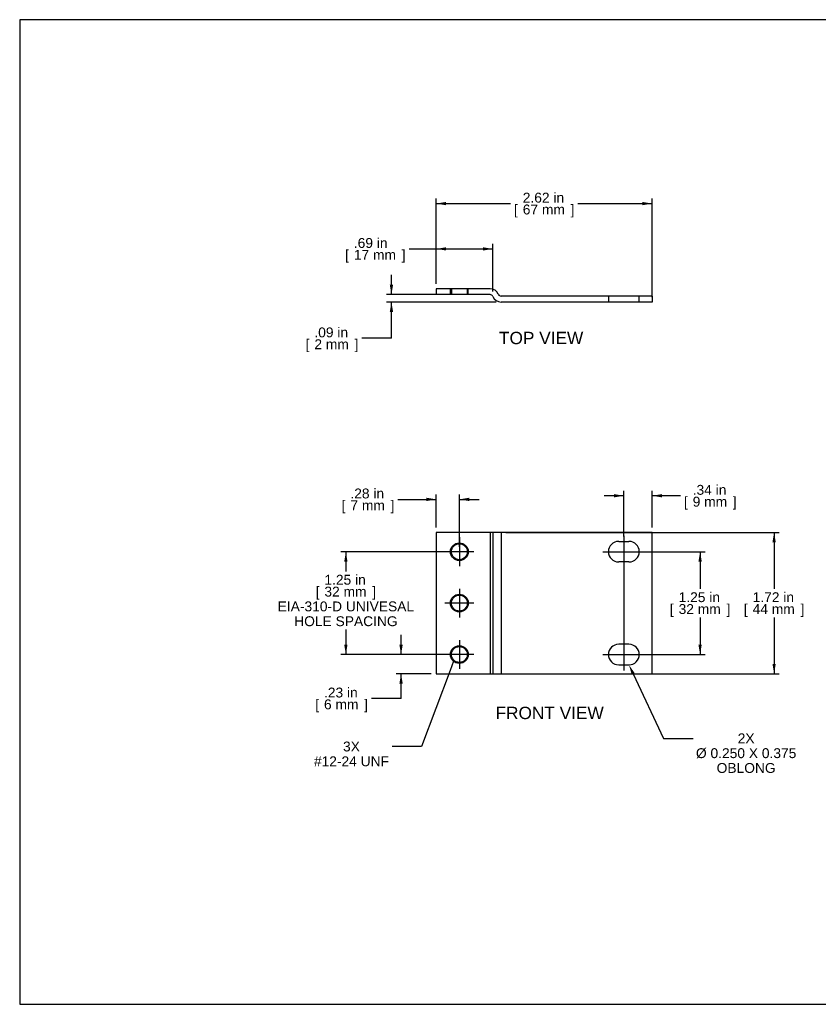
# Model space of a CAD drawing. Header units: inches. Extents: x 0 to 16.1, y 0 to 12.
# Tile 1 of 12: x 0 to 9.7, y 0 to 12. Entities that reach past the tile are written whole.
import ezdxf
from ezdxf import colors
from ezdxf.entities.mleader import LeaderData, LeaderLine
from ezdxf.enums import TextEntityAlignment as Align
from ezdxf.lldxf.tags import DXFTag
from ezdxf.math import Vec2, Vec3

# ---------------------------------------------------------------- set-up
doc = ezdxf.new("R2010")
doc.units = ezdxf.units.IN
doc.header["$MEASUREMENT"] = 0
doc.layers.add('COM54169-1', color=7, linetype='Continuous')
doc.layers.add('Default', color=7, linetype='Continuous')
doc.styles.add('SEACAD_Arial', font='arial.ttf')
tags = doc.linetypes.add('CENTER2', pattern=[1.125, 0.75, -0.125, 0.125, -0.125]).pattern_tags.tags
tags[10:11] = [DXFTag(74, 4), DXFTag(75, 0), DXFTag(340, '0'), DXFTag(46, 0.0), DXFTag(50, 0.0), DXFTag(44, 0.0), DXFTag(45, 0.0)]
tags[8:9] = [DXFTag(74, 4), DXFTag(75, 0), DXFTag(340, '0'), DXFTag(46, 0.0), DXFTag(50, 0.0), DXFTag(44, 0.0), DXFTag(45, 0.0)]
tags[6:7] = [DXFTag(74, 4), DXFTag(75, 0), DXFTag(340, '0'), DXFTag(46, 0.0), DXFTag(50, 0.0), DXFTag(44, 0.0), DXFTag(45, 0.0)]
tags[4:5] = [DXFTag(74, 4), DXFTag(75, 0), DXFTag(340, '0'), DXFTag(46, 0.0), DXFTag(50, 0.0), DXFTag(44, 0.0), DXFTag(45, 0.0)]
tags = doc.linetypes.add('HIDDEN2', pattern=[0.1875, 0.125, -0.0625]).pattern_tags.tags
tags[6:7] = [DXFTag(74, 4), DXFTag(75, 0), DXFTag(340, '0'), DXFTag(46, 0.0), DXFTag(50, 0.0), DXFTag(44, 0.0), DXFTag(45, 0.0)]
tags[4:5] = [DXFTag(74, 4), DXFTag(75, 0), DXFTag(340, '0'), DXFTag(46, 0.0), DXFTag(50, 0.0), DXFTag(44, 0.0), DXFTag(45, 0.0)]
doc.dimstyles.new('WEB', dxfattribs={"dimtxt": 0.12, "dimasz": 0.12, "dimexe": 0.06, "dimexo": 0.06, "dimgap": 0.03, "dimtad": 0, "dimtih": 1, "dimtoh": 1, "dimzin": 4, "dimdsep": 46, "dimtxsty": 'SEACAD_Arial', "dimblk1": '_SE_FILLED', "dimblk2": '_SE_FILLED', "dimsah": 1, "dimcen": 0.06, "dimadec": 0, "dimazin": 0, "dimtfac": 0.8, "dimtdec": 0, "dimtofl": 0, "dimtmove": 0, "dimatfit": 3, "dimfxl": 1, "dimtolj": 1, "dimtzin": 4, "dimarcsym": 0})

# ---------------------------------------------------------------- blocks, each defined once
blk = doc.blocks.new('SEANNOT_GROUP1')
at = {"layer": 'Default', "color": 7, "linetype": 'CENTER2'}
blk.add_line((7.346, 5.696), (7.346, 4.058), dxfattribs=at)
blk = doc.blocks.new('SEANNOT_GROUP2')
at = {"layer": 'Default', "color": 7, "linetype": 'CENTER2'}
blk.add_line((7.089, 4.252), (7.602, 4.252), dxfattribs=at)
blk = doc.blocks.new('SEANNOT_GROUP3')
at = {"layer": 'Default', "color": 7, "linetype": 'CENTER2'}
blk.add_line((7.089, 5.502), (7.602, 5.502), dxfattribs=at)
blk = doc.blocks.new('SEANNOT_GROUP4')
at = {"layer": 'Default', "color": 7, "linetype": 'CENTER2'}
for p, q in [((5.346, 5.677), (5.346, 5.327)), ((5.521, 5.502), (5.171, 5.502))]:
    blk.add_line(p, q, dxfattribs=at)
blk = doc.blocks.new('SEANNOT_GROUP5')
at = {"layer": 'Default', "color": 7, "linetype": 'CENTER2'}
for p, q in [((5.346, 5.052), (5.346, 4.702)), ((5.521, 4.877), (5.171, 4.877))]:
    blk.add_line(p, q, dxfattribs=at)
blk = doc.blocks.new('SEANNOT_GROUP6')
at = {"layer": 'Default', "color": 7, "linetype": 'CENTER2'}
for p, q in [((5.346, 4.427), (5.346, 4.077)), ((5.521, 4.252), (5.171, 4.252))]:
    blk.add_line(p, q, dxfattribs=at)
blk = doc.blocks.new('_SE_FILLED')
at = {"color": 0}
blk.add_line((0, 0), (-1, 0), dxfattribs=at)
blk.add_solid([(0, 0), (-1, -0.1665), (-1, 0.1665), (0, 0)], dxfattribs=at)
blk = doc.blocks.new('SE2')
at = {"layer": 'COM54169-1', "color": 7, "linetype": 'Continuous'}
for p, q in [((5.719, 5.736), (5.065, 5.736)), ((5.065, 5.736), (5.065, 4.018)), ((5.719, 5.736), (5.719, 4.018)), ((5.753, 5.736), (5.719, 5.736)), ((5.853, 5.736), (5.753, 5.736)), ((5.753, 5.736), (5.753, 4.018)), ((7.69, 5.736), (5.853, 5.736)), ((5.853, 5.736), (5.853, 4.018)), ((7.283, 5.627), (7.408, 5.627)), ((7.69, 4.018), (7.69, 5.736)), ((7.408, 5.377), (7.283, 5.377)), ((7.408, 4.377), (7.283, 4.377)), ((7.283, 4.127), (7.408, 4.127)), ((5.065, 4.018), (5.719, 4.018)), ((5.719, 4.018), (5.753, 4.018)), ((5.753, 4.018), (5.853, 4.018)), ((5.853, 4.018), (7.69, 4.018))]:
    blk.add_line(p, q, dxfattribs=at)
at = {"layer": 'COM54169-1', "color": 7, "linetype": 'HIDDEN2'}
for centre in [(5.346, 5.502), (5.346, 4.877), (5.346, 4.252)]:
    blk.add_circle(centre, 0.108, dxfattribs=at)
at = {"layer": 'COM54169-1', "color": 7, "linetype": 'Continuous'}
for centre in [(5.346, 5.502), (5.346, 4.877), (5.346, 4.252)]:
    blk.add_circle(centre, 0.0968, dxfattribs=at)
for centre, start, end in [((7.283, 5.502), 90, 270), ((7.408, 5.502), 270, 90), ((7.283, 4.252), 90, 270), ((7.408, 4.252), 270, 90)]:
    blk.add_arc(centre, 0.125, start, end, dxfattribs=at)
blk = doc.blocks.new('SE3')
at = {"layer": 'COM54169-1', "color": 7, "linetype": 'Continuous'}
for p, q in [((5.719, 8.699), (5.065, 8.699)), ((5.065, 8.699), (5.065, 8.627)), ((5.719, 8.627), (5.065, 8.627)), ((7.69, 8.609), (5.853, 8.609)), ((7.69, 8.537), (5.853, 8.537)), ((7.69, 8.609), (7.69, 8.537))]:
    blk.add_line(p, q, dxfattribs=at)
at = {"layer": 'COM54169-1', "color": 7, "linetype": 'HIDDEN2'}
for p, q in [((5.238, 8.627), (5.238, 8.699)), ((5.249, 8.699), (5.249, 8.627)), ((5.443, 8.627), (5.443, 8.699)), ((5.454, 8.627), (5.454, 8.699)), ((7.158, 8.609), (7.158, 8.537)), ((7.533, 8.537), (7.533, 8.609))]:
    blk.add_line(p, q, dxfattribs=at)
at = {"layer": 'COM54169-1', "color": 7, "linetype": 'Continuous'}
for centre, radius, start, end in [((5.719, 8.591), 0.108, 22.0243, 90), ((5.719, 8.591), 0.036, 22.0243, 90), ((5.853, 8.645), 0.036, 202.0243, 270), ((5.853, 8.645), 0.108, 202.0243, 270)]:
    blk.add_arc(centre, radius, start, end, dxfattribs=at)
blk = doc.blocks.new('DMBLK21')
at = {"layer": 'Default', "linetype": 'Continuous', "transparency": 16777216}
for points in [[(4.945, 6.158), (4.945, 6.118), (5.065, 6.138)], [(5.466, 6.158), (5.346, 6.138), (5.466, 6.118)]]:
    blk.add_hatch(color=7, dxfattribs=at).paths.add_polyline_path(points)
at = {"layer": 'Default', "color": 7, "linetype": 'Continuous', "transparency": 16777216}
for p, q in [((4.598, 6.138), (5.065, 6.138)), ((5.065, 5.796), (5.065, 6.198)), ((5.346, 5.562), (5.346, 6.198)), ((5.346, 6.138), (5.586, 6.138))]:
    blk.add_line(p, q, dxfattribs=at)
at = {"layer": 'Default', "color": 7, "linetype": 'Continuous', "transparency": 16777216, "style": 'SEACAD_Arial'}
for s, p in [('.28 in', (4.021, 6.27)), ('[', (3.914, 6.126)), ('7 mm', (4.021, 6.126)), (']', (4.509, 6.126))]:
    blk.add_text(s, height=0.12, dxfattribs=at).set_placement(p, align=Align.TOP_LEFT)
blk = doc.blocks.new('DMBLK22')
at = {"layer": 'Default', "linetype": 'Continuous', "transparency": 16777216}
for points in [[(3.946, 5.382), (3.986, 5.382), (3.966, 5.502)], [(3.946, 4.372), (3.966, 4.252), (3.986, 4.372)]]:
    blk.add_hatch(color=7, dxfattribs=at).paths.add_polyline_path(points)
at = {"layer": 'Default', "color": 7, "linetype": 'Continuous', "transparency": 16777216}
for p, q in [((5.286, 5.502), (3.906, 5.502)), ((3.966, 5.502), (3.966, 5.263)), ((3.966, 4.555), (3.966, 4.252)), ((5.286, 4.252), (3.906, 4.252))]:
    blk.add_line(p, q, dxfattribs=at)
at = {"layer": 'Default', "color": 7, "linetype": 'Continuous', "transparency": 16777216, "style": 'SEACAD_Arial'}
for s, p in [('1.25 in', (3.705, 5.221)), ('[', (3.599, 5.077)), ('32 mm', (3.705, 5.077)), (']', (4.287, 5.077)), ('EIA-310-D UNIVESAL', (3.137, 4.897)), ('HOLE SPACING', (3.338, 4.717))]:
    blk.add_text(s, height=0.12, dxfattribs=at).set_placement(p, align=Align.TOP_LEFT)
blk = doc.blocks.new('DMBLK23')
at = {"layer": 'Default', "linetype": 'Continuous', "transparency": 16777216}
for points in [[(7.226, 6.202), (7.226, 6.162), (7.346, 6.182)], [(7.81, 6.202), (7.69, 6.182), (7.81, 6.162)]]:
    blk.add_hatch(color=7, dxfattribs=at).paths.add_polyline_path(points)
at = {"layer": 'Default', "color": 7, "linetype": 'Continuous', "transparency": 16777216}
for p, q in [((7.346, 5.687), (7.346, 6.242)), ((7.69, 5.796), (7.69, 6.242)), ((7.346, 6.182), (7.106, 6.182)), ((8.034, 6.182), (7.69, 6.182))]:
    blk.add_line(p, q, dxfattribs=at)
at = {"layer": 'Default', "color": 7, "linetype": 'Continuous', "transparency": 16777216, "style": 'SEACAD_Arial'}
for s, p in [('.34 in', (8.183, 6.314)), ('[', (8.076, 6.17)), ('9 mm', (8.183, 6.17)), (']', (8.671, 6.17))]:
    blk.add_text(s, height=0.12, dxfattribs=at).set_placement(p, align=Align.TOP_LEFT)
blk = doc.blocks.new('DMBLK24')
at = {"layer": 'Default', "linetype": 'Continuous', "transparency": 16777216}
for points in [[(8.293, 5.382), (8.273, 5.502), (8.253, 5.382)], [(8.293, 4.372), (8.253, 4.372), (8.273, 4.252)]]:
    blk.add_hatch(color=7, dxfattribs=at).paths.add_polyline_path(points)
at = {"layer": 'Default', "color": 7, "linetype": 'Continuous', "transparency": 16777216}
for p, q in [((7.468, 5.502), (8.333, 5.502)), ((8.273, 5.502), (8.273, 5.051)), ((8.273, 4.703), (8.273, 4.252)), ((7.468, 4.252), (8.333, 4.252))]:
    blk.add_line(p, q, dxfattribs=at)
at = {"layer": 'Default', "color": 7, "linetype": 'Continuous', "transparency": 16777216, "style": 'SEACAD_Arial'}
for s, p in [('1.25 in', (8.012, 5.009)), ('[', (7.905, 4.865)), ('32 mm', (8.012, 4.865)), (']', (8.594, 4.865))]:
    blk.add_text(s, height=0.12, dxfattribs=at).set_placement(p, align=Align.TOP_LEFT)
blk = doc.blocks.new('DMBLK25')
at = {"layer": 'Default', "linetype": 'Continuous', "transparency": 16777216}
for points in [[(9.193, 5.616), (9.173, 5.736), (9.153, 5.616)], [(9.193, 4.138), (9.153, 4.138), (9.173, 4.018)]]:
    blk.add_hatch(color=7, dxfattribs=at).paths.add_polyline_path(points)
at = {"layer": 'Default', "color": 7, "linetype": 'Continuous', "transparency": 16777216}
for p, q in [((5.913, 5.736), (9.233, 5.736)), ((9.173, 5.736), (9.173, 5.051)), ((9.173, 4.703), (9.173, 4.018)), ((6.831, 4.018), (9.233, 4.018))]:
    blk.add_line(p, q, dxfattribs=at)
at = {"layer": 'Default', "color": 7, "linetype": 'Continuous', "transparency": 16777216, "style": 'SEACAD_Arial'}
for s, p in [('1.72 in', (8.912, 5.009)), ('[', (8.805, 4.865)), ('44 mm', (8.912, 4.865)), (']', (9.494, 4.865))]:
    blk.add_text(s, height=0.12, dxfattribs=at).set_placement(p, align=Align.TOP_LEFT)
blk = doc.blocks.new('DMBLK26')
at = {"layer": 'Default', "linetype": 'Continuous', "transparency": 16777216}
for points in [[(4.617, 4.372), (4.637, 4.252), (4.657, 4.372)], [(4.617, 3.898), (4.657, 3.898), (4.637, 4.018)]]:
    blk.add_hatch(color=7, dxfattribs=at).paths.add_polyline_path(points)
at = {"layer": 'Default', "color": 7, "linetype": 'Continuous', "transparency": 16777216}
for p, q in [((4.637, 4.252), (4.637, 4.492)), ((5.286, 4.252), (4.577, 4.252)), ((5.005, 4.018), (4.577, 4.018)), ((4.637, 3.718), (4.637, 4.018)), ((4.637, 3.718), (4.277, 3.718))]:
    blk.add_line(p, q, dxfattribs=at)
at = {"layer": 'Default', "color": 7, "linetype": 'Continuous', "transparency": 16777216, "style": 'SEACAD_Arial'}
for s, p in [('.23 in', (3.7, 3.85)), ('[', (3.593, 3.706)), (']', (4.188, 3.706)), ('6 mm', (3.7, 3.706))]:
    blk.add_text(s, height=0.12, dxfattribs=at).set_placement(p, align=Align.TOP_LEFT)
blk = doc.blocks.new('DMBLK27')
at = {"layer": 'Default', "linetype": 'Continuous', "transparency": 16777216}
for points in [[(5.185, 9.754), (5.065, 9.734), (5.185, 9.714)], [(7.57, 9.754), (7.57, 9.714), (7.69, 9.734)]]:
    blk.add_hatch(color=7, dxfattribs=at).paths.add_polyline_path(points)
at = {"layer": 'Default', "color": 7, "linetype": 'Continuous', "transparency": 16777216}
for p, q in [((5.065, 8.759), (5.065, 9.794)), ((5.065, 9.734), (5.968, 9.734)), ((6.787, 9.734), (7.69, 9.734)), ((7.69, 8.597), (7.69, 9.794))]:
    blk.add_line(p, q, dxfattribs=at)
at = {"layer": 'Default', "color": 7, "linetype": 'Continuous', "transparency": 16777216, "style": 'SEACAD_Arial'}
for s, p in [('2.62 in', (6.117, 9.866)), ('[', (6.01, 9.722)), ('67 mm', (6.117, 9.722)), (']', (6.698, 9.722))]:
    blk.add_text(s, height=0.12, dxfattribs=at).set_placement(p, align=Align.TOP_LEFT)
blk = doc.blocks.new('DMBLK28')
at = {"layer": 'Default', "linetype": 'Continuous', "transparency": 16777216}
for points in [[(4.5, 8.747), (4.52, 8.627), (4.54, 8.747)], [(4.5, 8.417), (4.54, 8.417), (4.52, 8.537)]]:
    blk.add_hatch(color=7, dxfattribs=at).paths.add_polyline_path(points)
at = {"layer": 'Default', "color": 7, "linetype": 'Continuous', "transparency": 16777216}
for p, q in [((4.52, 8.627), (4.52, 8.867)), ((5.394, 8.627), (4.46, 8.627)), ((5.793, 8.537), (4.46, 8.537)), ((4.52, 8.096), (4.52, 8.537)), ((4.52, 8.096), (4.16, 8.096))]:
    blk.add_line(p, q, dxfattribs=at)
at = {"layer": 'Default', "color": 7, "linetype": 'Continuous', "transparency": 16777216, "style": 'SEACAD_Arial'}
for s, p in [('.09 in', (3.583, 8.228)), ('[', (3.477, 8.084)), ('2 mm', (3.583, 8.084)), (']', (4.071, 8.084))]:
    blk.add_text(s, height=0.12, dxfattribs=at).set_placement(p, align=Align.TOP_LEFT)
blk = doc.blocks.new('DMBLK29')
at = {"layer": 'Default', "linetype": 'Continuous', "transparency": 16777216}
for points in [[(5.185, 9.203), (5.065, 9.183), (5.185, 9.163)], [(5.633, 9.203), (5.633, 9.163), (5.753, 9.183)]]:
    blk.add_hatch(color=7, dxfattribs=at).paths.add_polyline_path(points)
at = {"layer": 'Default', "color": 7, "linetype": 'Continuous', "transparency": 16777216}
for p, q in [((5.065, 8.759), (5.065, 9.243)), ((5.753, 8.664), (5.753, 9.243)), ((4.734, 9.183), (5.753, 9.183))]:
    blk.add_line(p, q, dxfattribs=at)
at = {"layer": 'Default', "color": 7, "linetype": 'Continuous', "transparency": 16777216, "style": 'SEACAD_Arial'}
for s, p in [('.69 in', (4.063, 9.315)), ('[', (3.956, 9.171)), ('17 mm', (4.063, 9.171)), (']', (4.645, 9.171))]:
    blk.add_text(s, height=0.12, dxfattribs=at).set_placement(p, align=Align.TOP_LEFT)

msp = doc.modelspace()

# ---------------------------------------------------------------- linework, layer by layer
at = {"layer": 'Default', "color": 7, "linetype": 'Continuous'}
for p, q in [((16.017, 11.969), (0, 11.969)), ((0, 11.969), (0, 0)), ((0, 0), (16.017, 0))]:
    msp.add_line(p, q, dxfattribs=at)

# ---------------------------------------------------------------- block references
at = {"layer": 'Default'}
for name in ['SE3', 'SE2', 'SEANNOT_GROUP4', 'SEANNOT_GROUP1', 'SEANNOT_GROUP3', 'SEANNOT_GROUP5', 'SEANNOT_GROUP6', 'SEANNOT_GROUP2']:
    msp.add_blockref(name, (0, 0), dxfattribs=at)

# ---------------------------------------------------------------- texts
at = {"layer": 'Default', "color": 7, "linetype": 'Continuous', "style": 'SEACAD_Arial'}
for s, p in [('TOP VIEW', (5.828, 8.175)), ('FRONT VIEW', (5.786, 3.617))]:
    msp.add_text(s, height=0.15, dxfattribs=at).set_placement(p, align=Align.TOP_LEFT)

# ---------------------------------------------------------------- dimensions: what is measured, and where the dimension line sits
at = {"layer": 'Default', "color": 7, "linetype": 'Continuous'}
for base, p1, p2, picture, middle in [((7.689878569, 9.734488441), (5.064878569, 8.626991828), (7.689878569, 8.536991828), 'DMBLK27', (6.377378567, 9.734488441)), ((5.753, 9.183), (5.065, 8.699), (5.753, 8.604), 'DMBLK29', (4.734, 9.183)), ((5.346, 6.138), (5.065, 5.736), (5.346, 5.502), 'DMBLK21', (4.598, 6.138)), ((7.346, 6.182), (7.69, 5.736), (7.346, 5.627), 'DMBLK23', (8.034, 6.182))]:
    dim = msp.add_linear_dim(base=base, p1=p1, p2=p2, text='\\A1;<>', dimstyle='WEB', override={"dimpost": '\\X'}, dxfattribs=at)
    dim.commit()
    dim.dimension.update_dxf_attribs({"geometry": picture, "text_midpoint": middle, "dimtype": 160})
for base, p1, p2, angle, text, override, picture, middle, dimtype in [((4.52, 8.627), (5.853, 8.537), (5.454, 8.627), 90, '\\A1;<>', {"dimpost": '\\X', "dimtmove": 1}, 'DMBLK28', (4.16, 8.096), 160), ((9.173, 4.018), (5.853, 5.736), (6.771, 4.018), 90, '\\A1;<>', {"dimpost": '\\X'}, 'DMBLK25', (9.173, 4.877), 160), ((3.966, 5.502), (5.346, 5.502), (5.346, 4.252), 270, '\\A1;<>\\PEIA-310-D UNIVESAL\\XHOLE SPACING', {"dimpost": '\\X'}, 'DMBLK22', (3.966, 5.089), 161), ((8.273, 5.502), (7.408, 5.502), (7.408, 4.252), 270, '\\A1;<>', {"dimpost": '\\X'}, 'DMBLK24', (8.273, 4.877), 161), ((4.637, 4.252), (5.065, 4.018), (5.346, 4.252), 90, '\\A1;<>', {"dimpost": '\\X', "dimtmove": 1}, 'DMBLK26', (4.277, 3.718), 160)]:
    dim = msp.add_linear_dim(base=base, p1=p1, p2=p2, angle=angle, text=text, dimstyle='WEB', override=override, dxfattribs=at)
    dim.commit()
    dim.dimension.update_dxf_attribs({"geometry": picture, "text_midpoint": middle, "dimtype": dimtype})

# ---------------------------------------------------------------- leaders
ml = msp.add_multileader_mtext('Standard', dxfattribs=at)
ml.set_content('{\\pxsm0.9;\\fArial|b0||i0||c0|p34;\\W1.;3X\\P#12-24 UNF\\P}', color=7)
ml.set_leader_properties()
ml.set_arrow_properties(name='_SE_FILLED')
ml.build(insert=Vec2(0, 0))
ml.multileader.update_dxf_attribs({"dogleg_length": 0.36, "arrow_head_size": 0.12})
ctx = ml.context
ctx.base_point, ctx.char_height, ctx.arrow_head_size, ctx.landing_gap_size = Vec3(3.492, 3.163), 0.12, 0.12, 0.042
ctx.text_align_type = 1
notes = []
notes.append((ctx, [(0, (1, 1, 0), (4.887, 3.133), (-1, 0), 0.36, [(0, [(5.275, 4.17)], 0, [])])]))
ctx.mtext.insert, ctx.mtext.alignment = Vec3(4.034, 3.194), 2
ml = msp.add_multileader_mtext('Standard', dxfattribs=at)
ml.set_content('{\\pxsm0.9;\\fArial|b0||i0||c0|p34;\\W1.;2X \\P%%c 0.250 X 0.375\\POBLONG\\P}', color=7)
ml.set_leader_properties()
ml.build(insert=Vec2(0, 0))
ml.multileader.update_dxf_attribs({"dogleg_length": 0.36, "arrow_head_size": 0.12})
ctx = ml.context
ctx.base_point, ctx.char_height, ctx.arrow_head_size, ctx.landing_gap_size = Vec3(8.139, 3.262), 0.12, 0.12, 0.042
ctx.text_align_type = 1
notes.append((ctx, [(0, (1, 1, 0), (7.827, 3.232), (1, 0), 0.36, [(0, [(7.408, 4.127)], 0, [])])]))
ctx.mtext.insert, ctx.mtext.alignment = Vec3(8.833, 3.293), 2
for ctx, leaders in notes:
    for number, flags, end, landing, length, lines in leaders:
        leader = LeaderData()
        leader.index, (leader.has_last_leader_line, leader.has_dogleg_vector, leader.attachment_direction) = number, flags
        leader.last_leader_point, leader.dogleg_vector, leader.dogleg_length = Vec3(end), Vec3(landing), length
        for number, points, colour, breaks in lines:
            line = LeaderLine()
            line.index, line.vertices, line.color, line.breaks = number, Vec3.list(points), colors.encode_raw_color(colour), breaks
            leader.lines.append(line)
        ctx.leaders.append(leader)

doc.saveas('drawing.dxf')
